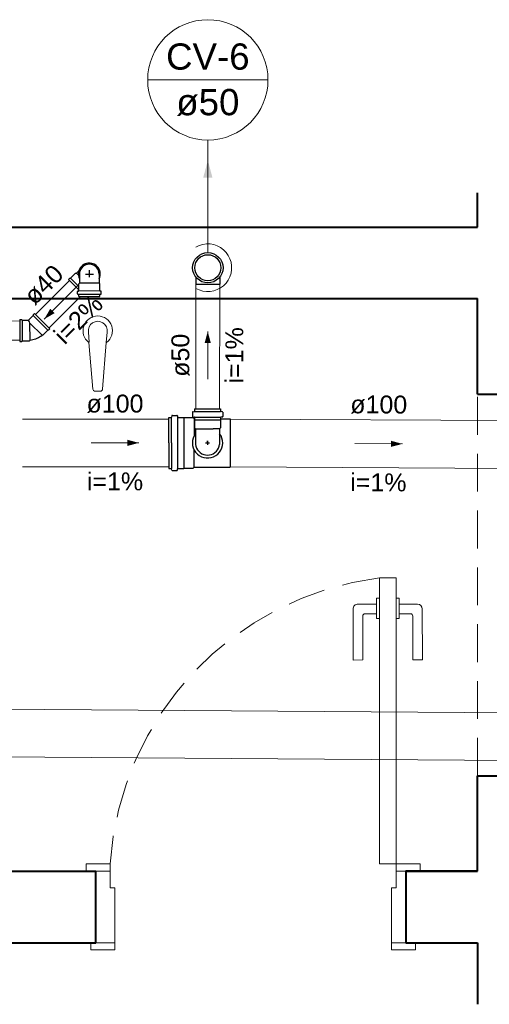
# Model space of a CAD drawing. Header units: millimetres. Extents: x 7756.9 to 7779.8, y 6827.8 to 6848.8.
# Tile 5 of 6: x 7771.3 to 7775.3, y 6840.3 to 6848.6. Entities that reach past the tile are written whole.
import ezdxf

# ---------------------------------------------------------------- set-up
doc = ezdxf.new("R2010")
doc.units = ezdxf.units.MM
doc.header["$MEASUREMENT"] = 0
doc.linetypes.add('HIDDEN2', pattern=[0.47625, 0.3175, -0.15875])
doc.layers.get('0').update_dxf_attribs({"color": 5})
for name, color, linetype, lineweight in [('CV-Condutos', 1, 'Continuous', 5), ('CV-Indicação coluna', 5, 'Continuous', 5), ('CV-Sentido conduto', 9, 'Continuous', 5), ('CV-Textos conduto', 7, 'Continuous', 5), ('MB_ALVENARIA', 7, 'Continuous', 40), ('MB_ESQUADRIA', 7, 'Continuous', 5), ('MB_MOBILIÁRIO', 8, 'Continuous', 13), ('TQ-Condutos', 3, 'Continuous', 5), ('TQ-Sentido conduto', 9, 'Continuous', 5), ('TQ-Textos conduto', 7, 'Continuous', 5)]:
    doc.layers.add(name, color=color, linetype=linetype, lineweight=lineweight)
doc.layers.add('Simbolos', color=5, linetype='Continuous')
doc.layers.add('Simbolos_int', color=2, linetype='Continuous')
doc.styles.add('Arial', font='txt')

msp = doc.modelspace()

# ---------------------------------------------------------------- hatches: boundary and pattern name
at = {"layer": 'CV-Condutos', "linetype": 'Continuous'}
msp.add_hatch(color=256, dxfattribs=at).paths.add_polyline_path([(7772.9002, 6847.4101), (7772.8614, 6847.2652), (7772.9391, 6847.2652)])
at = {"layer": 'CV-Sentido conduto', "linetype": 'Continuous'}
msp.add_hatch(color=256, dxfattribs=at).paths.add_polyline_path([(7772.8994, 6845.9759), (7772.8734, 6845.8794), (7772.9251, 6845.8793)])
at = {"layer": 'TQ-Sentido conduto', "linetype": 'Continuous'}
for points in [[(7771.5287, 6846.0795), (7771.6153, 6846.1295), (7771.5787, 6846.1661)], [(7772.3217, 6845.0418), (7772.2251, 6845.0677), (7772.2251, 6845.0159)], [(7774.5319, 6845.0331), (7774.4354, 6845.0595), (7774.4352, 6845.0078)]]:
    msp.add_hatch(color=256, dxfattribs=at).paths.add_polyline_path(points)

# ---------------------------------------------------------------- linework, layer by layer
for p, q in [((7772.7707, 6845.2979), (7772.7708, 6845.2628)), ((7772.7737, 6845.3017), (7772.7856, 6845.3049)), ((7772.7886, 6845.3262), (7773.0073, 6845.3262)), ((7772.7886, 6845.3262), (7772.7886, 6845.3088)), ((7772.7886, 6845.3057), (7773.0074, 6845.3057)), ((7773.0073, 6845.3262), (7773.0074, 6845.3088)), ((7773.0222, 6845.3017), (7773.0103, 6845.3049)), ((7773.0252, 6845.2979), (7773.0252, 6845.2628)), ((7772.5744, 6845.0411), (7772.5744, 6845.2543)), ((7772.5952, 6845.0411), (7772.5952, 6845.2543)), ((7772.6461, 6845.2566), (7772.6461, 6844.828)), ((7772.699, 6845.2533), (7772.699, 6844.829)), ((7772.7744, 6845.2588), (7772.7849, 6845.2579)), ((7772.7868, 6845.2445), (7772.7868, 6845.1037)), ((7772.7886, 6845.2576), (7773.0074, 6845.2576)), ((7772.7886, 6845.2539), (7772.7886, 6845.2352)), ((7772.7894, 6845.2344), (7773.0066, 6845.2344)), ((7772.7894, 6845.2344), (7772.7894, 6845.1672)), ((7773.0066, 6845.2344), (7773.0066, 6845.1672)), ((7773.0074, 6845.2539), (7773.0074, 6845.2352)), ((7773.0215, 6845.2588), (7773.011, 6845.2579)), ((7773.0864, 6845.2442), (7773.0864, 6844.8378)), ((7772.7894, 6845.1672), (7772.7966, 6845.16)), ((7772.7966, 6845.16), (7772.9449, 6845.16)), ((7772.7966, 6845.16), (7772.7966, 6845.029)), ((7772.9994, 6845.16), (7772.9449, 6845.16)), ((7773.0066, 6845.1672), (7772.9994, 6845.16)), ((7772.9994, 6845.16), (7772.9994, 6845.029)), ((7772.5744, 6845.0411), (7772.5744, 6844.828)), ((7772.5952, 6845.0411), (7772.5952, 6844.828)), ((7772.882, 6845.0418), (7772.914, 6845.0418)), ((7772.898, 6845.0578), (7772.898, 6845.0258)), ((7772.898, 6845.0418), (7772.898, 6845.0578)), ((7772.7868, 6844.8378), (7772.7868, 6844.9799))]:
    msp.add_line(p, q)
for points in [[(7772.7737, 6845.3017), (7772.7732, 6845.3015), (7772.7727, 6845.3013), (7772.7722, 6845.3009), (7772.7718, 6845.3005), (7772.7714, 6845.3001), (7772.7711, 6845.2996), (7772.7709, 6845.299), (7772.7708, 6845.2984), (7772.7708, 6845.2979)], [(7772.7856, 6845.3049), (7772.7861, 6845.3051), (7772.7867, 6845.3054), (7772.7871, 6845.3057), (7772.7875, 6845.3061), (7772.7879, 6845.3066), (7772.7882, 6845.3071), (7772.7884, 6845.3076), (7772.7885, 6845.3082), (7772.7886, 6845.3088)], [(7773.0074, 6845.3088), (7773.0074, 6845.3082), (7773.0075, 6845.3076), (7773.0077, 6845.3071), (7773.008, 6845.3066), (7773.0084, 6845.3061), (7773.0088, 6845.3057), (7773.0093, 6845.3054), (7773.0098, 6845.3051), (7773.0103, 6845.3049)], [(7773.0252, 6845.2979), (7773.0251, 6845.2984), (7773.025, 6845.299), (7773.0248, 6845.2996), (7773.0245, 6845.3001), (7773.0241, 6845.3005), (7773.0237, 6845.3009), (7773.0233, 6845.3013), (7773.0227, 6845.3015), (7773.0222, 6845.3017)], [(7772.7708, 6845.2628), (7772.7708, 6845.2621), (7772.771, 6845.2615), (7772.7712, 6845.2609), (7772.7716, 6845.2603), (7772.772, 6845.2599), (7772.7726, 6845.2594), (7772.7731, 6845.2591), (7772.7738, 6845.2589), (7772.7744, 6845.2588)], [(7772.7886, 6845.2539), (7772.7885, 6845.2546), (7772.7883, 6845.2552), (7772.7881, 6845.2558), (7772.7877, 6845.2564), (7772.7873, 6845.2568), (7772.7868, 6845.2572), (7772.7862, 6845.2576), (7772.7856, 6845.2578), (7772.7849, 6845.2579)], [(7773.011, 6845.2579), (7773.0104, 6845.2578), (7773.0097, 6845.2576), (7773.0092, 6845.2572), (7773.0086, 6845.2568), (7773.0082, 6845.2564), (7773.0078, 6845.2558), (7773.0076, 6845.2552), (7773.0074, 6845.2546), (7773.0074, 6845.2539)], [(7773.0215, 6845.2588), (7773.0222, 6845.2589), (7773.0228, 6845.2591), (7773.0234, 6845.2594), (7773.0239, 6845.2599), (7773.0243, 6845.2603), (7773.0247, 6845.2609), (7773.0249, 6845.2615), (7773.0251, 6845.2621), (7773.0252, 6845.2628)], [(7772.7966, 6845.1186), (7772.7854, 6845.101), (7772.7772, 6845.0817), (7772.7723, 6845.0614), (7772.7708, 6845.0406), (7772.7727, 6845.0198), (7772.778, 6844.9996), (7772.7865, 6844.9805), (7772.798, 6844.9631), (7772.8122, 6844.9478), (7772.8287, 6844.9351), (7772.8471, 6844.9252), (7772.8669, 6844.9184), (7772.8875, 6844.915), (7772.9084, 6844.915), (7772.929, 6844.9184), (7772.9488, 6844.9252), (7772.9672, 6844.9351), (7772.9837, 6844.9478), (7772.9979, 6844.9631), (7773.0094, 6844.9805), (7773.018, 6844.9996), (7773.0232, 6845.0198), (7773.0252, 6845.0406), (7773.0236, 6845.0614), (7773.0187, 6845.0817), (7773.0106, 6845.101), (7772.9994, 6845.1186)], [(7772.7966, 6845.029), (7772.7999, 6845.013), (7772.8058, 6844.9977), (7772.814, 6844.9835), (7772.8244, 6844.9708), (7772.8367, 6844.96), (7772.8506, 6844.9512), (7772.8657, 6844.9448), (7772.8816, 6844.9409), (7772.898, 6844.9396), (7772.9143, 6844.9409), (7772.9302, 6844.9448), (7772.9453, 6844.9512), (7772.9592, 6844.96), (7772.9715, 6844.9708), (7772.9819, 6844.9835), (7772.9901, 6844.9977), (7772.996, 6845.013), (7772.9994, 6845.029)]]:
    msp.add_lwpolyline(points)
at = {"layer": 'CV-Condutos'}
for p, q in [((7772.7984, 6845.3262), (7772.8, 6846.373)), ((7772.9984, 6845.3262), (7773, 6846.3727))]:
    msp.add_line(p, q, dxfattribs=at)
for points in [[(7772.9002, 6846.7101), (7772.9002, 6847.4101)], [(7772.8002, 6846.3369), (7772.8282, 6846.3235), (7772.8579, 6846.3146), (7772.8886, 6846.3104), (7772.9196, 6846.311), (7772.9501, 6846.3164), (7772.9794, 6846.3264), (7773.0069, 6846.3409), (7773.0317, 6846.3594), (7773.0534, 6846.3815), (7773.0715, 6846.4067), (7773.0854, 6846.4344), (7773.0948, 6846.4639), (7773.0996, 6846.4946), (7773.0996, 6846.5256), (7773.0948, 6846.5562), (7773.0854, 6846.5857), (7773.0715, 6846.6134), (7773.0534, 6846.6386), (7773.0317, 6846.6607), (7773.0069, 6846.6793), (7772.9794, 6846.6937), (7772.9501, 6846.7037), (7772.9196, 6846.7091), (7772.8886, 6846.7097), (7772.8579, 6846.7055), (7772.8282, 6846.6966), (7772.8002, 6846.6833)]]:
    msp.add_lwpolyline(points, dxfattribs=at)
at = {"layer": 'CV-Indicação coluna'}
for p, q in [((7772.3958, 6848.0851), (7773.4047, 6848.0851)), ((7772.9002, 6847.5806), (7772.9002, 6846.6373))]:
    msp.add_line(p, q, dxfattribs=at)
msp.add_circle((7772.9002, 6848.0851), 0.5045, dxfattribs=at)
at = {"layer": 'CV-Sentido conduto'}
msp.add_lwpolyline([(7772.8988, 6845.5759), (7772.8994, 6845.9759)], dxfattribs=at)
at = {"layer": 'MB_ALVENARIA'}
for p, q in [((7775.1606, 6846.8514), (7775.1606, 6847.1389)), ((7775.1606, 6845.4514), (7775.1606, 6846.2514)), ((7775.1606, 6841.4514), (7775.1606, 6842.2514)), ((7775.1606, 6840.8514), (7775.1606, 6840.3347))]:
    msp.add_line(p, q, dxfattribs=at)
for points in [[(7757.5606, 6846.8514), (7775.1606, 6846.8514)], [(7763.5606, 6846.2514), (7775.1606, 6846.2514)], [(7775.1606, 6845.4514), (7775.7606, 6845.4514)], [(7775.1606, 6842.2514), (7775.7606, 6842.2514)], [(7763.5606, 6841.4514), (7771.9606, 6841.4514)], [(7771.9606, 6840.8514), (7771.9606, 6841.4514)], [(7774.5606, 6841.4514), (7775.1606, 6841.4514)], [(7775.1606, 6841.4514), (7774.5606, 6841.4514), (7774.5606, 6840.8514)], [(7763.5606, 6840.8514), (7771.9606, 6840.8514)], [(7774.5606, 6840.8514), (7775.1606, 6840.8514)]]:
    msp.add_lwpolyline(points, dxfattribs=at)
at = {"layer": 'MB_ESQUADRIA'}
for p, q in [((7774.3389, 6843.7397), (7774.3135, 6843.7397)), ((7774.3135, 6843.7397), (7774.3136, 6843.5691)), ((7774.3389, 6843.7397), (7774.3135, 6843.7397)), ((7774.3135, 6843.7397), (7774.3136, 6843.5691)), ((7774.4789, 6843.7397), (7774.5043, 6843.7398)), ((7774.4789, 6843.7397), (7774.5043, 6843.7398)), ((7774.5043, 6843.7398), (7774.5044, 6843.5692)), ((7774.5043, 6843.7398), (7774.5044, 6843.5692)), ((7774.119, 6843.6493), (7774.1192, 6843.2213)), ((7774.119, 6843.6493), (7774.1192, 6843.2213)), ((7774.3136, 6843.6894), (7774.159, 6843.6893)), ((7774.3136, 6843.6894), (7774.159, 6843.6893)), ((7774.5043, 6843.6895), (7774.6589, 6843.6896)), ((7774.5043, 6843.6895), (7774.6589, 6843.6896)), ((7774.6989, 6843.6496), (7774.6991, 6843.2216)), ((7774.6989, 6843.6496), (7774.6991, 6843.2216)), ((7774.1992, 6843.2214), (7774.1991, 6843.5894)), ((7774.1992, 6843.2214), (7774.1991, 6843.5894)), ((7774.2191, 6843.6094), (7774.3136, 6843.6094)), ((7774.2191, 6843.6094), (7774.3136, 6843.6094)), ((7774.3136, 6843.5691), (7774.339, 6843.5691)), ((7774.3136, 6843.5691), (7774.339, 6843.5691)), ((7774.5044, 6843.5692), (7774.479, 6843.5692)), ((7774.5044, 6843.5692), (7774.479, 6843.5692)), ((7774.5989, 6843.6096), (7774.5044, 6843.6095)), ((7774.5989, 6843.6096), (7774.5044, 6843.6095)), ((7774.6191, 6843.2216), (7774.619, 6843.5896)), ((7774.6191, 6843.2216), (7774.619, 6843.5896)), ((7774.1192, 6843.2213), (7774.1992, 6843.2214)), ((7774.1192, 6843.2213), (7774.1992, 6843.2214)), ((7774.6991, 6843.2216), (7774.6191, 6843.2216)), ((7774.6991, 6843.2216), (7774.6191, 6843.2216)), ((7772.0806, 6841.4513), (7771.9805, 6841.4514)), ((7772.0806, 6841.4513), (7771.9805, 6841.4514)), ((7772.0805, 6841.3113), (7772.0805, 6841.4513)), ((7772.0805, 6841.3113), (7772.0805, 6841.4513)), ((7774.4805, 6841.4513), (7774.5805, 6841.4514)), ((7774.4805, 6841.4513), (7774.5805, 6841.4514)), ((7774.4805, 6841.4513), (7774.5805, 6841.4514)), ((7774.4805, 6841.4513), (7774.5805, 6841.4514)), ((7774.4805, 6841.3113), (7774.4805, 6841.4513)), ((7774.4805, 6841.3113), (7774.4805, 6841.4513)), ((7774.4805, 6841.3113), (7774.4805, 6841.4513)), ((7774.4805, 6841.3113), (7774.4805, 6841.4513)), ((7772.0805, 6841.3113), (7772.1205, 6841.3113)), ((7772.0805, 6841.3113), (7772.1205, 6841.3113)), ((7772.1206, 6841.3113), (7772.1203, 6840.8514)), ((7772.1206, 6841.3113), (7772.1203, 6840.8514)), ((7774.4405, 6841.3113), (7774.4407, 6840.8514)), ((7774.4805, 6841.3113), (7774.4405, 6841.3113)), ((7774.4405, 6841.3113), (7774.4407, 6840.8514)), ((7774.4805, 6841.3113), (7774.4405, 6841.3113)), ((7774.4405, 6841.3113), (7774.4407, 6840.8514)), ((7774.4805, 6841.3113), (7774.4405, 6841.3113)), ((7774.4405, 6841.3113), (7774.4407, 6840.8514)), ((7774.4805, 6841.3113), (7774.4405, 6841.3113)), ((7772.1203, 6840.8514), (7771.9803, 6840.8514)), ((7772.1203, 6840.8514), (7771.9803, 6840.8514)), ((7774.4407, 6840.8514), (7774.5807, 6840.8514)), ((7774.4407, 6840.8514), (7774.5807, 6840.8514)), ((7774.4407, 6840.8514), (7774.5807, 6840.8514)), ((7774.4407, 6840.8514), (7774.5807, 6840.8514))]:
    msp.add_line(p, q, dxfattribs=at)
at = {"layer": 'MB_ESQUADRIA', "linetype": 'HIDDEN2'}
msp.add_lwpolyline([(7775.1606, 6842.2514), (7775.1606, 6845.4514)], dxfattribs=at)
at = {"layer": 'MB_ESQUADRIA'}
for points in [[(7774.3405, 6843.9113), (7774.3405, 6841.5113), (7774.4805, 6841.5113), (7774.4805, 6843.9113), (7774.3405, 6843.9113)], [(7771.9805, 6841.4513), (7771.8806, 6841.4513), (7771.8806, 6841.5113), (7772.0806, 6841.5113), (7772.0806, 6841.4513), (7772.0805, 6841.4513)], [(7771.9805, 6841.4513), (7771.8806, 6841.4513), (7771.8806, 6841.5113), (7772.0806, 6841.5113), (7772.0806, 6841.4513), (7772.0805, 6841.4513)], [(7774.5805, 6841.4513), (7774.6805, 6841.4513), (7774.6805, 6841.5113), (7774.4805, 6841.5113), (7774.4805, 6841.4513), (7774.4805, 6841.4513)], [(7774.5805, 6841.4513), (7774.6805, 6841.4513), (7774.6805, 6841.5113), (7774.4805, 6841.5113), (7774.4805, 6841.4513), (7774.4805, 6841.4513)], [(7774.5805, 6841.4513), (7774.6805, 6841.4513), (7774.6805, 6841.5113), (7774.4805, 6841.5113), (7774.4805, 6841.4513), (7774.4805, 6841.4513)], [(7774.5805, 6841.4513), (7774.6805, 6841.4513), (7774.6805, 6841.5113), (7774.4805, 6841.5113), (7774.4805, 6841.4513), (7774.4805, 6841.4513)], [(7772.1203, 6840.8514), (7772.1203, 6840.7914), (7771.9203, 6840.7914), (7771.9203, 6840.8514), (7771.9803, 6840.8514)], [(7772.1203, 6840.8514), (7772.1203, 6840.7914), (7771.9203, 6840.7914), (7771.9203, 6840.8514), (7771.9803, 6840.8514)], [(7774.4407, 6840.8514), (7774.4407, 6840.7914), (7774.6407, 6840.7914), (7774.6407, 6840.8514), (7774.5807, 6840.8514)], [(7774.4407, 6840.8514), (7774.4407, 6840.7914), (7774.6407, 6840.7914), (7774.6407, 6840.8514), (7774.5807, 6840.8514)], [(7774.4407, 6840.8514), (7774.4407, 6840.7914), (7774.6407, 6840.7914), (7774.6407, 6840.8514), (7774.5807, 6840.8514)], [(7774.4407, 6840.8514), (7774.4407, 6840.7914), (7774.6407, 6840.7914), (7774.6407, 6840.8514), (7774.5807, 6840.8514)]]:
    msp.add_lwpolyline(points, dxfattribs=at)
at = {"layer": 'MB_ESQUADRIA', "linetype": 'HIDDEN2'}
msp.add_arc((7774.6695, 6841.3375), 2.5947, 97.28537, 176.15984, dxfattribs=at)
msp.add_arc((7774.6695, 6841.3375), 2.5947, 97.28537, 176.15984, dxfattribs=at)
at = {"layer": 'MB_ESQUADRIA'}
for centre, radius, start, end in [((7774.159, 6843.6493), 0.04, 90.02893, 180.02893), ((7774.159, 6843.6493), 0.04, 90.02893, 180.02893), ((7774.6589, 6843.6496), 0.04, 0.02893, 90.02893), ((7774.6589, 6843.6496), 0.04, 0.02893, 90.02893), ((7774.2191, 6843.5894), 0.02, 90.02893, 180.02893), ((7774.2191, 6843.5894), 0.02, 90.02893, 180.02893), ((7774.599, 6843.5896), 0.02, 0.02893, 90.02893), ((7774.599, 6843.5896), 0.02, 0.02893, 90.02893)]:
    msp.add_arc(centre, radius, start, end, dxfattribs=at)
at = {"layer": 'MB_MOBILIÁRIO'}
for p, q in [((7771.8991, 6845.9699), (7771.9057, 6845.8848)), ((7772.0549, 6845.9699), (7772.0483, 6845.8846)), ((7771.9023, 6845.8836), (7771.9361, 6845.493)), ((7772.0483, 6845.8846), (7772.0179, 6845.493)), ((7771.9561, 6845.4745), (7771.9979, 6845.4745))]:
    msp.add_line(p, q, dxfattribs=at)
for centre, radius, start, end in [((7771.977, 6845.9821), 0.1236, 307.13786, 232.86214), ((7771.977, 6845.9821), 0.0789, 351.10748, 188.89252), ((7771.9561, 6845.4945), 0.02, 184.44626, 270), ((7771.9979, 6845.4945), 0.02, 270, 355.55374)]:
    msp.add_arc(centre, radius, start, end, dxfattribs=at)
at = {"layer": 'Simbolos'}
for p, q in [((7771.7484, 6846.4228), (7771.7908, 6846.4653)), ((7771.7908, 6846.4653), (7771.7977, 6846.4653)), ((7771.8203, 6846.488), (7771.7977, 6846.4653)), ((7771.8238, 6846.4574), (7771.8239, 6846.4183)), ((7771.9887, 6846.4574), (7771.9887, 6846.4184)), ((7771.7315, 6846.4115), (7771.7427, 6846.4228)), ((7771.7315, 6846.4115), (7771.8181, 6846.3249)), ((7771.7427, 6846.4228), (7771.7484, 6846.4228)), ((7771.8181, 6846.3753), (7771.8239, 6846.3811)), ((7771.8181, 6846.3186), (7771.8181, 6846.3753)), ((7771.8239, 6846.4183), (7771.8239, 6846.3811)), ((7771.9887, 6846.4184), (7771.9887, 6846.3812)), ((7771.9945, 6846.3754), (7771.9887, 6846.3812)), ((7771.9945, 6846.3187), (7771.9945, 6846.3754)), ((7772.7987, 6846.4334), (7772.7986, 6846.373)), ((7773.0015, 6846.4331), (7773.0014, 6846.3727)), ((7771.8061, 6846.2911), (7771.8061, 6846.3102)), ((7771.8091, 6846.2872), (7771.8151, 6846.2856)), ((7771.8098, 6846.3142), (7771.8144, 6846.3146)), ((7771.8181, 6846.2693), (7771.8181, 6846.2818)), ((7771.8181, 6846.2693), (7771.9946, 6846.2694)), ((7771.9946, 6846.2694), (7771.9945, 6846.2818)), ((7772.0035, 6846.2873), (7771.9975, 6846.2857)), ((7772.0028, 6846.3143), (7771.9982, 6846.3147)), ((7772.0065, 6846.2912), (7772.0065, 6846.3103)), ((7771.4353, 6846.1099), (7771.3974, 6846.0716)), ((7771.4466, 6846.1269), (7771.4353, 6846.1156)), ((7771.4353, 6846.1156), (7771.4353, 6846.1099)), ((7771.4466, 6846.1269), (7771.5761, 6845.9986)), ((7771.3235, 6846.0753), (7771.3395, 6846.0754)), ((7771.3235, 6846.0753), (7771.3244, 6845.8929)), ((7771.3395, 6846.0754), (7771.3436, 6846.0714)), ((7771.3436, 6846.0714), (7771.3974, 6846.0716)), ((7771.517, 6845.9445), (7771.5102, 6845.9445)), ((7771.5592, 6845.9872), (7771.517, 6845.9445)), ((7771.5649, 6845.9872), (7771.5592, 6845.9872)), ((7771.5761, 6845.9986), (7771.5649, 6845.9872)), ((7771.3244, 6845.8929), (7771.3404, 6845.893)), ((7771.3404, 6845.893), (7771.3444, 6845.897)), ((7771.3444, 6845.897), (7771.4043, 6845.8973)), ((7771.4043, 6845.8973), (7771.4091, 6845.9021)), ((7772.5744, 6845.2543), (7772.5922, 6845.2543)), ((7772.5992, 6845.2689), (7772.596, 6845.2572)), ((7772.603, 6845.2719), (7772.6408, 6845.2719)), ((7772.6448, 6845.2682), (7772.6458, 6845.2579)), ((7772.6497, 6845.2543), (7772.698, 6845.2543)), ((7772.698, 6845.2543), (7772.699, 6845.2533)), ((7772.699, 6845.2533), (7772.778, 6845.2533)), ((7772.778, 6845.2533), (7772.7868, 6845.2445)), ((7772.7868, 6845.2442), (7772.7886, 6845.2442)), ((7773.0074, 6845.2442), (7773.0864, 6845.2442)), ((7772.5744, 6844.828), (7772.5922, 6844.828)), ((7772.5992, 6844.8133), (7772.596, 6844.825)), ((7772.603, 6844.8104), (7772.6408, 6844.8104)), ((7772.6448, 6844.814), (7772.6458, 6844.8243)), ((7772.6497, 6844.828), (7772.698, 6844.828)), ((7772.698, 6844.828), (7772.699, 6844.829)), ((7772.699, 6844.829), (7772.778, 6844.829)), ((7772.778, 6844.829), (7772.7868, 6844.8378)), ((7772.7868, 6844.8378), (7773.0864, 6844.8378))]:
    msp.add_line(p, q, dxfattribs=at)
for points in [[(7771.9886, 6846.4574), (7771.9873, 6846.4717), (7771.9836, 6846.4856), (7771.9775, 6846.4986), (7771.9693, 6846.5104), (7771.9591, 6846.5205), (7771.9474, 6846.5287), (7771.9344, 6846.5348), (7771.9205, 6846.5385), (7771.9062, 6846.5397), (7771.8919, 6846.5385), (7771.878, 6846.5348), (7771.865, 6846.5287), (7771.8533, 6846.5204), (7771.8431, 6846.5103), (7771.8349, 6846.4985), (7771.8288, 6846.4855), (7771.8251, 6846.4717), (7771.8239, 6846.4574)], [(7771.8098, 6846.3142), (7771.8091, 6846.3141), (7771.8085, 6846.3139), (7771.8079, 6846.3136), (7771.8074, 6846.3132), (7771.807, 6846.3127), (7771.8066, 6846.3121), (7771.8063, 6846.3115), (7771.8062, 6846.3109), (7771.8061, 6846.3102)], [(7771.8061, 6846.2911), (7771.8062, 6846.2905), (7771.8063, 6846.29), (7771.8065, 6846.2894), (7771.8068, 6846.2889), (7771.8071, 6846.2885), (7771.8076, 6846.2881), (7771.808, 6846.2877), (7771.8085, 6846.2874), (7771.8091, 6846.2873)], [(7771.8145, 6846.3146), (7771.8151, 6846.3147), (7771.8157, 6846.3149), (7771.8163, 6846.3152), (7771.8168, 6846.3156), (7771.8173, 6846.3161), (7771.8176, 6846.3167), (7771.8179, 6846.3173), (7771.818, 6846.3179), (7771.8181, 6846.3186)], [(7771.8181, 6846.2818), (7771.8181, 6846.2823), (7771.818, 6846.2829), (7771.8177, 6846.2834), (7771.8175, 6846.284), (7771.8171, 6846.2844), (7771.8167, 6846.2848), (7771.8162, 6846.2852), (7771.8157, 6846.2854), (7771.8152, 6846.2856)], [(7771.9945, 6846.3187), (7771.9946, 6846.318), (7771.9947, 6846.3174), (7771.995, 6846.3168), (7771.9954, 6846.3162), (7771.9958, 6846.3157), (7771.9963, 6846.3153), (7771.9969, 6846.315), (7771.9975, 6846.3148), (7771.9982, 6846.3147)], [(7771.9975, 6846.2857), (7771.9969, 6846.2855), (7771.9964, 6846.2853), (7771.996, 6846.2849), (7771.9955, 6846.2845), (7771.9952, 6846.284), (7771.9949, 6846.2835), (7771.9947, 6846.283), (7771.9946, 6846.2824), (7771.9945, 6846.2818)], [(7772.0065, 6846.3103), (7772.0065, 6846.311), (7772.0063, 6846.3116), (7772.006, 6846.3122), (7772.0057, 6846.3128), (7772.0052, 6846.3133), (7772.0047, 6846.3137), (7772.0041, 6846.314), (7772.0035, 6846.3142), (7772.0029, 6846.3143)], [(7772.0036, 6846.2874), (7772.0041, 6846.2875), (7772.0046, 6846.2878), (7772.0051, 6846.2882), (7772.0055, 6846.2886), (7772.0059, 6846.289), (7772.0061, 6846.2895), (7772.0064, 6846.2901), (7772.0065, 6846.2906), (7772.0065, 6846.2912)], [(7771.4091, 6845.9021), (7771.4212, 6845.9044), (7771.4331, 6845.9073), (7771.4449, 6845.9108), (7771.4565, 6845.915), (7771.4678, 6845.9197), (7771.4789, 6845.9251), (7771.4897, 6845.931), (7771.5001, 6845.9375), (7771.5102, 6845.9445)], [(7772.5922, 6845.2543), (7772.5928, 6845.2543), (7772.5933, 6845.2544), (7772.5939, 6845.2546), (7772.5944, 6845.2549), (7772.5949, 6845.2553), (7772.5953, 6845.2557), (7772.5956, 6845.2562), (7772.5959, 6845.2567), (7772.5961, 6845.2572)], [(7772.603, 6845.2719), (7772.6025, 6845.2718), (7772.6019, 6845.2717), (7772.6013, 6845.2715), (7772.6008, 6845.2712), (7772.6004, 6845.2709), (7772.6, 6845.2704), (7772.5996, 6845.27), (7772.5994, 6845.2695), (7772.5992, 6845.2689)], [(7772.6448, 6845.2682), (7772.6447, 6845.2689), (7772.6445, 6845.2695), (7772.6442, 6845.2701), (7772.6438, 6845.2706), (7772.6433, 6845.271), (7772.6427, 6845.2714), (7772.6421, 6845.2717), (7772.6415, 6845.2718), (7772.6408, 6845.2719)], [(7772.6457, 6845.2579), (7772.6458, 6845.2573), (7772.6461, 6845.2566), (7772.6464, 6845.2561), (7772.6468, 6845.2556), (7772.6473, 6845.2551), (7772.6478, 6845.2547), (7772.6484, 6845.2545), (7772.6491, 6845.2543), (7772.6497, 6845.2543)], [(7772.5961, 6844.825), (7772.5959, 6844.8256), (7772.5956, 6844.8261), (7772.5953, 6844.8266), (7772.5949, 6844.827), (7772.5944, 6844.8273), (7772.5939, 6844.8276), (7772.5933, 6844.8278), (7772.5928, 6844.8279), (7772.5922, 6844.828)], [(7772.5992, 6844.8134), (7772.5994, 6844.8128), (7772.5996, 6844.8123), (7772.6, 6844.8118), (7772.6004, 6844.8114), (7772.6008, 6844.811), (7772.6013, 6844.8108), (7772.6019, 6844.8106), (7772.6025, 6844.8104), (7772.603, 6844.8104)], [(7772.6408, 6844.8104), (7772.6415, 6844.8104), (7772.6421, 6844.8106), (7772.6427, 6844.8109), (7772.6433, 6844.8112), (7772.6438, 6844.8117), (7772.6442, 6844.8122), (7772.6445, 6844.8128), (7772.6447, 6844.8134), (7772.6448, 6844.814)], [(7772.6497, 6844.828), (7772.6491, 6844.8279), (7772.6484, 6844.8278), (7772.6478, 6844.8275), (7772.6473, 6844.8271), (7772.6468, 6844.8267), (7772.6464, 6844.8262), (7772.6461, 6844.8256), (7772.6458, 6844.825), (7772.6457, 6844.8243)]]:
    msp.add_lwpolyline(points, dxfattribs=at)
msp.add_circle((7772.9002, 6846.5101), 0.1272, dxfattribs=at)
at = {"layer": 'Simbolos_int'}
for p, q in [((7771.7977, 6846.4653), (7771.8156, 6846.4474)), ((7771.873, 6846.4574), (7771.9417, 6846.4574)), ((7771.9062, 6846.4895), (7771.9063, 6846.4317)), ((7771.7484, 6846.4228), (7771.8181, 6846.3532)), ((7771.9887, 6846.3812), (7771.8239, 6846.3811)), ((7772.7986, 6846.373), (7773.0014, 6846.3727)), ((7771.9945, 6846.3151), (7771.8181, 6846.315)), ((7771.9945, 6846.2849), (7771.8181, 6846.2848)), ((7771.5592, 6845.9872), (7771.4353, 6846.1099)), ((7771.3436, 6846.0714), (7771.3444, 6845.897)), ((7771.4036, 6846.0569), (7771.3974, 6846.0716)), ((7771.4085, 6846.0453), (7771.4036, 6846.0569)), ((7771.4085, 6846.0453), (7771.5102, 6845.9445)), ((7771.4091, 6845.9021), (7771.4085, 6846.0453))]:
    msp.add_line(p, q, dxfattribs=at)
for points in [[(7771.9887, 6846.4183), (7771.9935, 6846.431), (7771.9965, 6846.4443), (7771.9974, 6846.4579), (7771.9964, 6846.4714), (7771.9933, 6846.4846), (7771.9883, 6846.4973), (7771.9814, 6846.509), (7771.9729, 6846.5196), (7771.9629, 6846.5288), (7771.9517, 6846.5365), (7771.9394, 6846.5423), (7771.9264, 6846.5463), (7771.913, 6846.5483), (7771.8994, 6846.5483), (7771.886, 6846.5463), (7771.873, 6846.5423), (7771.8607, 6846.5364), (7771.8495, 6846.5288), (7771.8395, 6846.5196), (7771.831, 6846.5089), (7771.8242, 6846.4972), (7771.8192, 6846.4846), (7771.8161, 6846.4713), (7771.815, 6846.4578), (7771.816, 6846.4442), (7771.819, 6846.4309), (7771.8239, 6846.4183)], [(7771.9887, 6846.4183), (7771.9927, 6846.4285), (7771.9956, 6846.4391), (7771.9971, 6846.4499), (7771.9974, 6846.4608), (7771.9963, 6846.4717), (7771.9939, 6846.4824), (7771.9903, 6846.4928), (7771.9855, 6846.5026), (7771.9795, 6846.5117), (7771.9724, 6846.5201), (7771.9645, 6846.5276), (7771.9556, 6846.5341), (7771.9461, 6846.5394), (7771.936, 6846.5436), (7771.9254, 6846.5465), (7771.9146, 6846.5482), (7771.9037, 6846.5486), (7771.8928, 6846.5476), (7771.8821, 6846.5453), (7771.8717, 6846.5418), (7771.8618, 6846.5371), (7771.8526, 6846.5312), (7771.8442, 6846.5242), (7771.8366, 6846.5163), (7771.8301, 6846.5075), (7771.8246, 6846.498), (7771.8203, 6846.488)]]:
    msp.add_lwpolyline(points, dxfattribs=at)
msp.add_circle((7772.9002, 6846.5101), 0.1094, dxfattribs=at)
at = {"layer": 'TQ-Condutos'}
for p, q in [((7771.7394, 6846.4036), (7771.4548, 6846.1187)), ((7771.8315, 6846.2693), (7771.5685, 6846.0061)), ((7771.3236, 6846.0641), (7770.7733, 6846.0616)), ((7771.3243, 6845.9041), (7770.7733, 6845.9016)), ((7771.3454, 6845.2418), (7772.5744, 6845.2418)), ((7773.0864, 6845.2408), (7775.5669, 6845.2276)), ((7771.3454, 6844.8418), (7772.5744, 6844.8418)), ((7773.0864, 6844.8408), (7775.5648, 6844.8276)), ((7765.0268, 6842.8501), (7775.5681, 6842.7781)), ((7765.0268, 6842.4501), (7775.5654, 6842.3781))]:
    msp.add_line(p, q, dxfattribs=at)
at = {"layer": 'TQ-Sentido conduto'}
for points in [[(7771.8114, 6846.3625), (7771.5287, 6846.0795)], [(7771.9217, 6845.0418), (7772.3217, 6845.0418)], [(7774.1319, 6845.0352), (7774.5319, 6845.0331)]]:
    msp.add_lwpolyline(points, dxfattribs=at)

# ---------------------------------------------------------------- texts
at = {"layer": 'CV-Indicação coluna', "char_height": 0.22, "attachment_point": 8, "line_spacing_factor": 0.6, "style": 'Arial'}
for s, insert, width in [('CV-6', (7772.9002, 6848.1677), 1.366992), ('ø50', (7772.9002, 6847.7825), 1.033887)]:
    msp.add_mtext(s, dxfattribs=dict(at, insert=insert, width=width))
at = {"layer": 'CV-Textos conduto', "char_height": 0.15, "attachment_point": 8, "rotation": 89.90854, "line_spacing_factor": 0.6, "style": 'Arial'}
for s, insert, width in [('ø50', (7772.7486, 6845.7762), 0.723721), ('i=1%', (7773.1986, 6845.7755), 0.945615)]:
    msp.add_mtext(s, dxfattribs=dict(at, insert=insert, width=width))
at = {"layer": 'TQ-Textos conduto', "char_height": 0.15, "attachment_point": 8, "line_spacing_factor": 0.6, "style": 'Arial'}
for s, insert, width, rotation in [('ø40', (7771.5778, 6846.3132), 0.723721, 45.02875), ('i=2%', (7771.8678, 6846.0235), 0.945615, 45.02875), ('ø100', (7774.3332, 6845.2847), 0.957305, 359.69633), ('i=1%', (7774.3298, 6844.6347), 0.945615, 359.69633)]:
    msp.add_mtext(s, dxfattribs=dict(at, insert=insert, width=width, rotation=rotation))
for s, insert, width in [('ø100', (7772.1217, 6845.2923), 0.957305), ('i=1%', (7772.1217, 6844.6423), 0.945615)]:
    msp.add_mtext(s, dxfattribs=dict(at, insert=insert, width=width))

doc.saveas('drawing.dxf')
